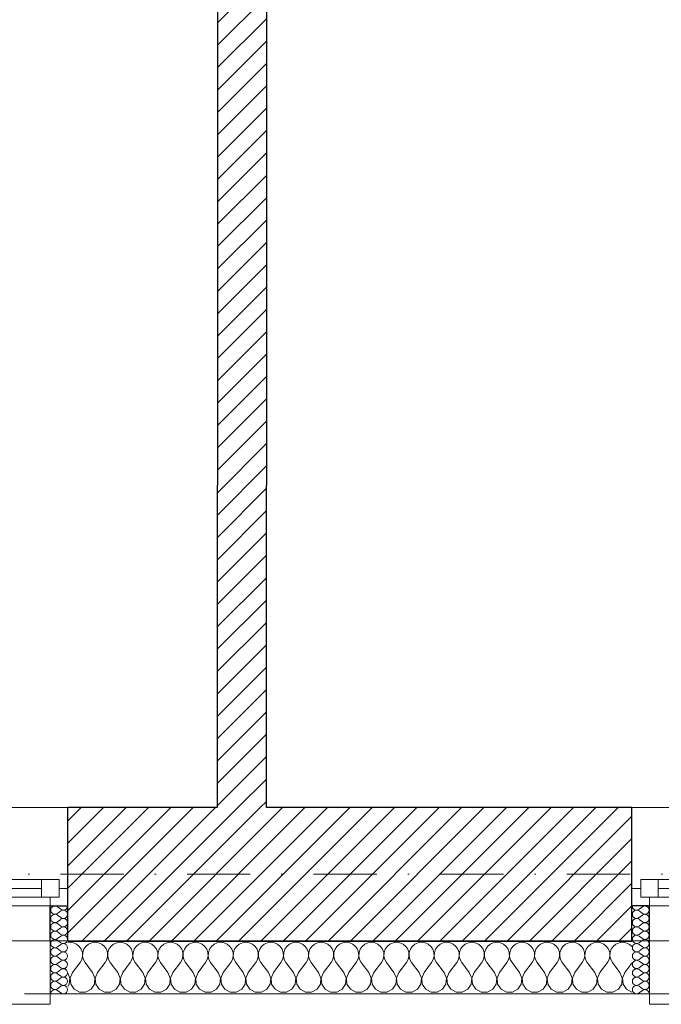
# Model space of a CAD drawing. Header units: millimetres. Extents: x 172139 to 266886, y 89525 to 138225.
# Tile 52 of 72: x 211643 to 213468, y 106825 to 109628. Entities that reach past the tile are written whole.
import ezdxf

# ---------------------------------------------------------------- set-up
doc = ezdxf.new("R2010")
doc.units = ezdxf.units.MM
doc.header["$MEASUREMENT"] = 0
doc.linetypes.add('Kropki i Kreski', pattern=[360, 180, -90, 0, -90])
doc.linetypes.add('Przerywana', pattern=[240, 120, -120])
for name, color, linetype in [('Konstrukcja - Siatki mod', 7, 'Continuous'), ('KR_INW', 7, 'Continuous'), ('NAPIS_SODON', 7, 'Continuous'), ('Okna ArchiCADa', 7, 'Continuous')]:
    doc.layers.add(name, color=color, linetype=linetype)
doc.layers.add('Konstrukcja - Siatki mod_Nr_pióra__48', color=7, linetype='Continuous', lineweight=15, true_color=0xa80f02)
doc.layers.add('KR_INW_Nr_pióra__102', color=7, linetype='Continuous', lineweight=5, true_color=0xcccccc)
for name, color, linetype, lineweight in [('KR_INW_Nr_pióra__101', 252, 'Continuous', 5), ('KR_INW_Nr_pióra__27', 7, 'Continuous', 25), ('KR_INW_Nr_pióra__47', 7, 'Continuous', 15), ('NAPIS_SODON_Nr_pióra__1', 7, 'Continuous', 13), ('Okna ArchiCADa_Nr_pióra__1', 7, 'Continuous', 13), ('Okna ArchiCADa_Nr_pióra__27', 7, 'Continuous', 25)]:
    doc.layers.add(name, color=color, linetype=linetype, lineweight=lineweight)
pattern_1 = [(45, (0, 0), (-31.819804, 31.819804), [])]

# ---------------------------------------------------------------- blocks, each defined once
blk = doc.blocks.new('Strop_1', base_point=(179225, 121523.3))
at = {"layer": 'NAPIS_SODON_Nr_pióra__1', "linetype": 'Continuous', "flags": 128}
blk.add_lwpolyline([(179225, 121523.3), (179225.9, 107003.8), (250898.3, 107008.3), (250897.4, 121527.8)], close=True, dxfattribs=at)
blk = doc.blocks.new('*X162')
at = {"layer": 'KR_INW_Nr_pióra__102', "linetype": 'Continuous'}
for p, q in [((211785.7, 107001.6), (211779.6, 107000.7)), ((211795.5, 107000.2), (211785.7, 107001.6)), ((211804.5, 106996.2), (211795.5, 107000.2)), ((211812.1, 106989.9), (211804.5, 106996.2)), ((211817.7, 106981.8), (211812.1, 106989.9)), ((211820.8, 106972.5), (211817.7, 106981.8)), ((211825.2, 106981.8), (211822.1, 106972.5)), ((211830.8, 106989.9), (211825.2, 106981.8)), ((211838.4, 106996.2), (211830.8, 106989.9)), ((211847.4, 107000.2), (211838.4, 106996.2)), ((211857.1, 107001.6), (211847.4, 107000.2)), ((211866.9, 107000.2), (211857.1, 107001.6)), ((211875.9, 106996.2), (211866.9, 107000.2)), ((211883.5, 106989.9), (211875.9, 106996.2)), ((211889.1, 106981.8), (211883.5, 106989.9)), ((211892.2, 106972.5), (211889.1, 106981.8)), ((211896.6, 106981.8), (211893.5, 106972.5)), ((211902.2, 106989.9), (211896.6, 106981.8)), ((211909.8, 106996.2), (211902.2, 106989.9)), ((211918.8, 107000.2), (211909.8, 106996.2)), ((211928.6, 107001.6), (211918.8, 107000.2)), ((211938.3, 107000.2), (211928.6, 107001.6)), ((211947.3, 106996.2), (211938.3, 107000.2)), ((211954.9, 106989.9), (211947.3, 106996.2)), ((211960.5, 106981.8), (211954.9, 106989.9)), ((211963.7, 106972.5), (211960.5, 106981.8)), ((211968.1, 106981.8), (211964.9, 106972.5)), ((211973.6, 106989.9), (211968.1, 106981.8)), ((211981.2, 106996.2), (211973.6, 106989.9)), ((211990.2, 107000.2), (211981.2, 106996.2)), ((212000, 107001.6), (211990.2, 107000.2)), ((212009.8, 107000.2), (212000, 107001.6)), ((212018.8, 106996.2), (212009.8, 107000.2)), ((212026.4, 106989.9), (212018.8, 106996.2)), ((212031.9, 106981.8), (212026.4, 106989.9)), ((212035.1, 106972.5), (212031.9, 106981.8)), ((212039.5, 106981.8), (212036.3, 106972.5)), ((212045.1, 106989.9), (212039.5, 106981.8)), ((212052.7, 106996.2), (212045.1, 106989.9)), ((212061.7, 107000.2), (212052.7, 106996.2)), ((212071.4, 107001.6), (212061.7, 107000.2)), ((212081.2, 107000.2), (212071.4, 107001.6)), ((212090.2, 106996.2), (212081.2, 107000.2)), ((212097.8, 106989.9), (212090.2, 106996.2)), ((212103.4, 106981.8), (212097.8, 106989.9)), ((212106.5, 106972.5), (212103.4, 106981.8)), ((212110.9, 106981.8), (212107.8, 106972.5)), ((212116.5, 106989.9), (212110.9, 106981.8)), ((212124.1, 106996.2), (212116.5, 106989.9)), ((212133.1, 107000.2), (212124.1, 106996.2)), ((212142.9, 107001.6), (212133.1, 107000.2)), ((212152.6, 107000.2), (212142.9, 107001.6)), ((212161.6, 106996.2), (212152.6, 107000.2)), ((212169.2, 106989.9), (212161.6, 106996.2)), ((212174.8, 106981.8), (212169.2, 106989.9)), ((212177.9, 106972.5), (212174.8, 106981.8)), ((212182.3, 106981.8), (212179.2, 106972.5)), ((212187.9, 106989.9), (212182.3, 106981.8)), ((212195.5, 106996.2), (212187.9, 106989.9)), ((212204.5, 107000.2), (212195.5, 106996.2)), ((212214.3, 107001.6), (212204.5, 107000.2)), ((212224, 107000.2), (212214.3, 107001.6)), ((212233.1, 106996.2), (212224, 107000.2)), ((212240.6, 106989.9), (212233.1, 106996.2)), ((212246.2, 106981.8), (212240.6, 106989.9)), ((212249.4, 106972.5), (212246.2, 106981.8)), ((212253.8, 106981.8), (212250.6, 106972.5)), ((212259.4, 106989.9), (212253.8, 106981.8)), ((212266.9, 106996.2), (212259.4, 106989.9)), ((212276, 107000.2), (212266.9, 106996.2)), ((212285.7, 107001.6), (212276, 107000.2)), ((212295.5, 107000.2), (212285.7, 107001.6)), ((212304.5, 106996.2), (212295.5, 107000.2)), ((212312.1, 106989.9), (212304.5, 106996.2)), ((212317.7, 106981.8), (212312.1, 106989.9)), ((212320.8, 106972.5), (212317.7, 106981.8)), ((212325.2, 106981.8), (212322.1, 106972.5)), ((212330.8, 106989.9), (212325.2, 106981.8)), ((212338.4, 106996.2), (212330.8, 106989.9)), ((212347.4, 107000.2), (212338.4, 106996.2)), ((212357.1, 107001.6), (212347.4, 107000.2)), ((212366.9, 107000.2), (212357.1, 107001.6)), ((212375.9, 106996.2), (212366.9, 107000.2)), ((212383.5, 106989.9), (212375.9, 106996.2)), ((212389.1, 106981.8), (212383.5, 106989.9)), ((212392.2, 106972.5), (212389.1, 106981.8)), ((212396.6, 106981.8), (212393.5, 106972.5)), ((212402.2, 106989.9), (212396.6, 106981.8)), ((212409.8, 106996.2), (212402.2, 106989.9)), ((212418.8, 107000.2), (212409.8, 106996.2)), ((212428.6, 107001.6), (212418.8, 107000.2)), ((212438.3, 107000.2), (212428.6, 107001.6)), ((212447.3, 106996.2), (212438.3, 107000.2)), ((212454.9, 106989.9), (212447.3, 106996.2)), ((212460.5, 106981.8), (212454.9, 106989.9)), ((212463.7, 106972.5), (212460.5, 106981.8)), ((212468.1, 106981.8), (212464.9, 106972.5)), ((212473.6, 106989.9), (212468.1, 106981.8)), ((212481.2, 106996.2), (212473.6, 106989.9)), ((212490.2, 107000.2), (212481.2, 106996.2)), ((212500, 107001.6), (212490.2, 107000.2)), ((212509.8, 107000.2), (212500, 107001.6)), ((212518.8, 106996.2), (212509.8, 107000.2)), ((212526.4, 106989.9), (212518.8, 106996.2)), ((212531.9, 106981.8), (212526.4, 106989.9)), ((212535.1, 106972.5), (212531.9, 106981.8)), ((212539.5, 106981.8), (212536.3, 106972.5)), ((212545.1, 106989.9), (212539.5, 106981.8)), ((212552.7, 106996.2), (212545.1, 106989.9)), ((212561.7, 107000.2), (212552.7, 106996.2)), ((212571.4, 107001.6), (212561.7, 107000.2)), ((212581.2, 107000.2), (212571.4, 107001.6)), ((212590.2, 106996.2), (212581.2, 107000.2)), ((212597.8, 106989.9), (212590.2, 106996.2)), ((212603.4, 106981.8), (212597.8, 106989.9)), ((212606.5, 106972.5), (212603.4, 106981.8)), ((212610.9, 106981.8), (212607.8, 106972.5)), ((212616.5, 106989.9), (212610.9, 106981.8)), ((212624.1, 106996.2), (212616.5, 106989.9)), ((212633.1, 107000.2), (212624.1, 106996.2)), ((212642.9, 107001.6), (212633.1, 107000.2)), ((212652.6, 107000.2), (212642.9, 107001.6)), ((212661.6, 106996.2), (212652.6, 107000.2)), ((212669.2, 106989.9), (212661.6, 106996.2)), ((212674.8, 106981.8), (212669.2, 106989.9)), ((212677.9, 106972.5), (212674.8, 106981.8)), ((212682.3, 106981.8), (212679.2, 106972.5)), ((212687.9, 106989.9), (212682.3, 106981.8)), ((212695.5, 106996.2), (212687.9, 106989.9)), ((212704.5, 107000.2), (212695.5, 106996.2)), ((212714.3, 107001.6), (212704.5, 107000.2)), ((212724, 107000.2), (212714.3, 107001.6)), ((212733.1, 106996.2), (212724, 107000.2)), ((212740.6, 106989.9), (212733.1, 106996.2)), ((212746.2, 106981.8), (212740.6, 106989.9)), ((212749.4, 106972.5), (212746.2, 106981.8)), ((212753.8, 106981.8), (212750.6, 106972.5)), ((212759.4, 106989.9), (212753.8, 106981.8)), ((212766.9, 106996.2), (212759.4, 106989.9)), ((212776, 107000.2), (212766.9, 106996.2)), ((212785.7, 107001.6), (212776, 107000.2)), ((212795.5, 107000.2), (212785.7, 107001.6)), ((212804.5, 106996.2), (212795.5, 107000.2)), ((212812.1, 106989.9), (212804.5, 106996.2)), ((212817.7, 106981.8), (212812.1, 106989.9)), ((212820.8, 106972.5), (212817.7, 106981.8)), ((212825.2, 106981.8), (212822.1, 106972.5)), ((212830.8, 106989.9), (212825.2, 106981.8)), ((212838.4, 106996.2), (212830.8, 106989.9)), ((212847.4, 107000.2), (212838.4, 106996.2)), ((212857.1, 107001.6), (212847.4, 107000.2)), ((212866.9, 107000.2), (212857.1, 107001.6)), ((212875.9, 106996.2), (212866.9, 107000.2)), ((212883.5, 106989.9), (212875.9, 106996.2)), ((212889.1, 106981.8), (212883.5, 106989.9)), ((212892.2, 106972.5), (212889.1, 106981.8)), ((212896.6, 106981.8), (212893.5, 106972.5)), ((212902.2, 106989.9), (212896.6, 106981.8)), ((212909.8, 106996.2), (212902.2, 106989.9)), ((212918.8, 107000.2), (212909.8, 106996.2)), ((212928.6, 107001.6), (212918.8, 107000.2)), ((212938.3, 107000.2), (212928.6, 107001.6)), ((212947.3, 106996.2), (212938.3, 107000.2)), ((212954.9, 106989.9), (212947.3, 106996.2)), ((212960.5, 106981.8), (212954.9, 106989.9)), ((212963.7, 106972.5), (212960.5, 106981.8)), ((212968.1, 106981.8), (212964.9, 106972.5)), ((212973.6, 106989.9), (212968.1, 106981.8)), ((212981.2, 106996.2), (212973.6, 106989.9)), ((212990.2, 107000.2), (212981.2, 106996.2)), ((213000, 107001.6), (212990.2, 107000.2)), ((213009.8, 107000.2), (213000, 107001.6)), ((213018.8, 106996.2), (213009.8, 107000.2)), ((213026.4, 106989.9), (213018.8, 106996.2)), ((213031.9, 106981.8), (213026.4, 106989.9)), ((213035.1, 106972.5), (213031.9, 106981.8)), ((213039.5, 106981.8), (213036.3, 106972.5)), ((213045.1, 106989.9), (213039.5, 106981.8)), ((213052.7, 106996.2), (213045.1, 106989.9)), ((213061.7, 107000.2), (213052.7, 106996.2)), ((213071.4, 107001.6), (213061.7, 107000.2)), ((213081.2, 107000.2), (213071.4, 107001.6)), ((213090.2, 106996.2), (213081.2, 107000.2)), ((213097.8, 106989.9), (213090.2, 106996.2)), ((213103.4, 106981.8), (213097.8, 106989.9)), ((213106.5, 106972.5), (213103.4, 106981.8)), ((213110.9, 106981.8), (213107.8, 106972.5)), ((213116.5, 106989.9), (213110.9, 106981.8)), ((213124.1, 106996.2), (213116.5, 106989.9)), ((213133.1, 107000.2), (213124.1, 106996.2)), ((213142.9, 107001.6), (213133.1, 107000.2)), ((213152.6, 107000.2), (213142.9, 107001.6)), ((213161.6, 106996.2), (213152.6, 107000.2)), ((213169.2, 106989.9), (213161.6, 106996.2)), ((213174.8, 106981.8), (213169.2, 106989.9)), ((213177.9, 106972.5), (213174.8, 106981.8)), ((213182.3, 106981.8), (213179.2, 106972.5)), ((213187.9, 106989.9), (213182.3, 106981.8)), ((213195.5, 106996.2), (213187.9, 106989.9)), ((213204.5, 107000.2), (213195.5, 106996.2)), ((213214.3, 107001.6), (213204.5, 107000.2)), ((213224, 107000.2), (213214.3, 107001.6)), ((213233.1, 106996.2), (213224, 107000.2)), ((213240.6, 106989.9), (213233.1, 106996.2)), ((213246.2, 106981.8), (213240.6, 106989.9)), ((213249.4, 106972.5), (213246.2, 106981.8)), ((213253.8, 106981.8), (213250.6, 106972.5)), ((213259.4, 106989.9), (213253.8, 106981.8)), ((213266.9, 106996.2), (213259.4, 106989.9)), ((213276, 107000.2), (213266.9, 106996.2)), ((213285.7, 107001.6), (213276, 107000.2)), ((213295.5, 107000.2), (213285.7, 107001.6)), ((213304.5, 106996.2), (213295.5, 107000.2)), ((213312.1, 106989.9), (213304.5, 106996.2)), ((213317.7, 106981.8), (213312.1, 106989.9)), ((213320.8, 106972.5), (213317.7, 106981.8)), ((213325.2, 106981.8), (213322.1, 106972.5)), ((213330.8, 106989.9), (213325.2, 106981.8)), ((213338.4, 106996.2), (213330.8, 106989.9)), ((213347.4, 107000.2), (213338.4, 106996.2)), ((213357.1, 107001.6), (213347.4, 107000.2)), ((213366.9, 107000.2), (213357.1, 107001.6)), ((213375.9, 106996.2), (213366.9, 107000.2)), ((213383.5, 106989.9), (213375.9, 106996.2)), ((213384, 106989.3), (213383.5, 106989.9)), ((211814.3, 106944.4), (211819.1, 106953.1)), ((211819.1, 106953.1), (211821.3, 106962.6)), ((211821.3, 106962.6), (211820.8, 106972.5)), ((211822.1, 106972.5), (211821.6, 106962.6)), ((211821.6, 106962.6), (211823.8, 106953.1)), ((211823.8, 106953.1), (211828.6, 106944.4)), ((211885.7, 106944.4), (211890.5, 106953.1)), ((211890.5, 106953.1), (211892.7, 106962.6)), ((211892.7, 106962.6), (211892.2, 106972.5)), ((211893.5, 106972.5), (211893, 106962.6)), ((211893, 106962.6), (211895.2, 106953.1)), ((211895.2, 106953.1), (211900, 106944.4)), ((211957.1, 106944.4), (211961.9, 106953.1)), ((211961.9, 106953.1), (211964.1, 106962.6)), ((211964.1, 106962.6), (211963.7, 106972.5)), ((211964.9, 106972.5), (211964.4, 106962.6)), ((211964.4, 106962.6), (211966.7, 106953.1)), ((211966.7, 106953.1), (211971.4, 106944.4)), ((212028.6, 106944.4), (212033.3, 106953.1)), ((212033.3, 106953.1), (212035.6, 106962.6)), ((212035.6, 106962.6), (212035.1, 106972.5)), ((212036.3, 106972.5), (212035.9, 106962.6)), ((212035.9, 106962.6), (212038.1, 106953.1)), ((212038.1, 106953.1), (212042.9, 106944.4)), ((212100, 106944.4), (212104.8, 106953.1)), ((212104.8, 106953.1), (212107, 106962.6)), ((212107, 106962.6), (212106.5, 106972.5)), ((212107.8, 106972.5), (212107.3, 106962.6)), ((212107.3, 106962.6), (212109.5, 106953.1)), ((212109.5, 106953.1), (212114.3, 106944.4)), ((212171.4, 106944.4), (212176.2, 106953.1)), ((212176.2, 106953.1), (212178.4, 106962.6)), ((212178.4, 106962.6), (212177.9, 106972.5)), ((212179.2, 106972.5), (212178.7, 106962.6)), ((212178.7, 106962.6), (212180.9, 106953.1)), ((212180.9, 106953.1), (212185.7, 106944.4)), ((212242.9, 106944.4), (212247.6, 106953.1)), ((212247.6, 106953.1), (212249.9, 106962.6)), ((212249.9, 106962.6), (212249.4, 106972.5)), ((212250.6, 106972.5), (212250.1, 106962.6)), ((212250.1, 106962.6), (212252.4, 106953.1)), ((212252.4, 106953.1), (212257.1, 106944.4)), ((212314.3, 106944.4), (212319.1, 106953.1)), ((212319.1, 106953.1), (212321.3, 106962.6)), ((212321.3, 106962.6), (212320.8, 106972.5)), ((212322.1, 106972.5), (212321.6, 106962.6)), ((212321.6, 106962.6), (212323.8, 106953.1)), ((212323.8, 106953.1), (212328.6, 106944.4)), ((212385.7, 106944.4), (212390.5, 106953.1)), ((212390.5, 106953.1), (212392.7, 106962.6)), ((212392.7, 106962.6), (212392.2, 106972.5)), ((212393.5, 106972.5), (212393, 106962.6)), ((212393, 106962.6), (212395.2, 106953.1)), ((212395.2, 106953.1), (212400, 106944.4)), ((212457.1, 106944.4), (212461.9, 106953.1)), ((212461.9, 106953.1), (212464.1, 106962.6)), ((212464.1, 106962.6), (212463.7, 106972.5)), ((212464.9, 106972.5), (212464.4, 106962.6)), ((212464.4, 106962.6), (212466.7, 106953.1)), ((212466.7, 106953.1), (212471.4, 106944.4)), ((212528.6, 106944.4), (212533.3, 106953.1)), ((212533.3, 106953.1), (212535.6, 106962.6)), ((212535.6, 106962.6), (212535.1, 106972.5)), ((212536.3, 106972.5), (212535.9, 106962.6)), ((212535.9, 106962.6), (212538.1, 106953.1)), ((212538.1, 106953.1), (212542.9, 106944.4)), ((212600, 106944.4), (212604.8, 106953.1)), ((212604.8, 106953.1), (212607, 106962.6)), ((212607, 106962.6), (212606.5, 106972.5)), ((212607.8, 106972.5), (212607.3, 106962.6)), ((212607.3, 106962.6), (212609.5, 106953.1)), ((212609.5, 106953.1), (212614.3, 106944.4)), ((212671.4, 106944.4), (212676.2, 106953.1)), ((212676.2, 106953.1), (212678.4, 106962.6)), ((212678.4, 106962.6), (212677.9, 106972.5)), ((212679.2, 106972.5), (212678.7, 106962.6)), ((212678.7, 106962.6), (212680.9, 106953.1)), ((212680.9, 106953.1), (212685.7, 106944.4)), ((212742.9, 106944.4), (212747.6, 106953.1)), ((212747.6, 106953.1), (212749.9, 106962.6)), ((212749.9, 106962.6), (212749.4, 106972.5)), ((212750.6, 106972.5), (212750.1, 106962.6)), ((212750.1, 106962.6), (212752.4, 106953.1)), ((212752.4, 106953.1), (212757.1, 106944.4)), ((212814.3, 106944.4), (212819.1, 106953.1)), ((212819.1, 106953.1), (212821.3, 106962.6)), ((212821.3, 106962.6), (212820.8, 106972.5)), ((212822.1, 106972.5), (212821.6, 106962.6)), ((212821.6, 106962.6), (212823.8, 106953.1)), ((212823.8, 106953.1), (212828.6, 106944.4)), ((212885.7, 106944.4), (212890.5, 106953.1)), ((212890.5, 106953.1), (212892.7, 106962.6)), ((212892.7, 106962.6), (212892.2, 106972.5)), ((212893.5, 106972.5), (212893, 106962.6)), ((212893, 106962.6), (212895.2, 106953.1)), ((212895.2, 106953.1), (212900, 106944.4)), ((212957.1, 106944.4), (212961.9, 106953.1)), ((212961.9, 106953.1), (212964.1, 106962.6)), ((212964.1, 106962.6), (212963.7, 106972.5)), ((212964.9, 106972.5), (212964.4, 106962.6)), ((212964.4, 106962.6), (212966.7, 106953.1)), ((212966.7, 106953.1), (212971.4, 106944.4)), ((213028.6, 106944.4), (213033.3, 106953.1)), ((213033.3, 106953.1), (213035.6, 106962.6)), ((213035.6, 106962.6), (213035.1, 106972.5)), ((213036.3, 106972.5), (213035.9, 106962.6)), ((213035.9, 106962.6), (213038.1, 106953.1)), ((213038.1, 106953.1), (213042.9, 106944.4)), ((213100, 106944.4), (213104.8, 106953.1)), ((213104.8, 106953.1), (213107, 106962.6)), ((213107, 106962.6), (213106.5, 106972.5)), ((213107.8, 106972.5), (213107.3, 106962.6)), ((213107.3, 106962.6), (213109.5, 106953.1)), ((213109.5, 106953.1), (213114.3, 106944.4)), ((213171.4, 106944.4), (213176.2, 106953.1)), ((213176.2, 106953.1), (213178.4, 106962.6)), ((213178.4, 106962.6), (213177.9, 106972.5)), ((213179.2, 106972.5), (213178.7, 106962.6)), ((213178.7, 106962.6), (213180.9, 106953.1)), ((213180.9, 106953.1), (213185.7, 106944.4)), ((213242.9, 106944.4), (213247.6, 106953.1)), ((213247.6, 106953.1), (213249.9, 106962.6)), ((213249.9, 106962.6), (213249.4, 106972.5)), ((213250.6, 106972.5), (213250.1, 106962.6)), ((213250.1, 106962.6), (213252.4, 106953.1)), ((213252.4, 106953.1), (213257.1, 106944.4)), ((213314.3, 106944.4), (213319.1, 106953.1)), ((213319.1, 106953.1), (213321.3, 106962.6)), ((213321.3, 106962.6), (213320.8, 106972.5)), ((213322.1, 106972.5), (213321.6, 106962.6)), ((213321.6, 106962.6), (213323.8, 106953.1)), ((213323.8, 106953.1), (213328.6, 106944.4)), ((211792.9, 106915.9), (211814.3, 106944.4)), ((211850, 106915.9), (211828.6, 106944.4)), ((211864.3, 106915.9), (211885.7, 106944.4)), ((211921.4, 106915.9), (211900, 106944.4)), ((211935.7, 106915.9), (211957.1, 106944.4)), ((211992.9, 106915.9), (211971.4, 106944.4)), ((212007.1, 106915.9), (212028.6, 106944.4)), ((212064.3, 106915.9), (212042.9, 106944.4)), ((212078.6, 106915.9), (212100, 106944.4)), ((212135.7, 106915.9), (212114.3, 106944.4)), ((212150, 106915.9), (212171.4, 106944.4)), ((212207.1, 106915.9), (212185.7, 106944.4)), ((212221.4, 106915.9), (212242.9, 106944.4)), ((212278.6, 106915.9), (212257.1, 106944.4)), ((212292.9, 106915.9), (212314.3, 106944.4)), ((212350, 106915.9), (212328.6, 106944.4)), ((212364.3, 106915.9), (212385.7, 106944.4)), ((212421.4, 106915.9), (212400, 106944.4)), ((212435.7, 106915.9), (212457.1, 106944.4)), ((212492.9, 106915.9), (212471.4, 106944.4)), ((212507.1, 106915.9), (212528.6, 106944.4)), ((212564.3, 106915.9), (212542.9, 106944.4)), ((212578.6, 106915.9), (212600, 106944.4)), ((212635.7, 106915.9), (212614.3, 106944.4)), ((212650, 106915.9), (212671.4, 106944.4)), ((212707.1, 106915.9), (212685.7, 106944.4)), ((212721.4, 106915.9), (212742.9, 106944.4)), ((212778.6, 106915.9), (212757.1, 106944.4)), ((212792.9, 106915.9), (212814.3, 106944.4)), ((212850, 106915.9), (212828.6, 106944.4)), ((212864.3, 106915.9), (212885.7, 106944.4)), ((212921.4, 106915.9), (212900, 106944.4)), ((212935.7, 106915.9), (212957.1, 106944.4)), ((212992.9, 106915.9), (212971.4, 106944.4)), ((213007.1, 106915.9), (213028.6, 106944.4)), ((213064.3, 106915.9), (213042.9, 106944.4)), ((213078.6, 106915.9), (213100, 106944.4)), ((213135.7, 106915.9), (213114.3, 106944.4)), ((213150, 106915.9), (213171.4, 106944.4)), ((213207.1, 106915.9), (213185.7, 106944.4)), ((213221.4, 106915.9), (213242.9, 106944.4)), ((213278.6, 106915.9), (213257.1, 106944.4)), ((213292.9, 106915.9), (213314.3, 106944.4)), ((213350, 106915.9), (213328.6, 106944.4)), ((213364.3, 106915.9), (213384, 106942.1)), ((211785.3, 106899.8), (211779.6, 106913.5)), ((211783.7, 106882.5), (211785.3, 106899.8)), ((211792.9, 106915.9), (211786.1, 106899.8)), ((211786.1, 106899.8), (211787.8, 106882.5)), ((211856.7, 106899.8), (211850, 106915.9)), ((211855.1, 106882.5), (211856.7, 106899.8)), ((211864.3, 106915.9), (211857.6, 106899.8)), ((211857.6, 106899.8), (211859.2, 106882.5)), ((211928.2, 106899.8), (211921.4, 106915.9)), ((211926.5, 106882.5), (211928.2, 106899.8)), ((211935.7, 106915.9), (211929, 106899.8)), ((211929, 106899.8), (211930.6, 106882.5)), ((211999.6, 106899.8), (211992.9, 106915.9)), ((211997.9, 106882.5), (211999.6, 106899.8)), ((212007.1, 106915.9), (212000.4, 106899.8)), ((212000.4, 106899.8), (212002.1, 106882.5)), ((212071, 106899.8), (212064.3, 106915.9)), ((212069.4, 106882.5), (212071, 106899.8)), ((212078.6, 106915.9), (212071.8, 106899.8)), ((212071.8, 106899.8), (212073.5, 106882.5)), ((212142.4, 106899.8), (212135.7, 106915.9)), ((212140.8, 106882.5), (212142.4, 106899.8)), ((212150, 106915.9), (212143.3, 106899.8)), ((212143.3, 106899.8), (212144.9, 106882.5)), ((212213.9, 106899.8), (212207.1, 106915.9)), ((212212.2, 106882.5), (212213.9, 106899.8)), ((212221.4, 106915.9), (212214.7, 106899.8)), ((212214.7, 106899.8), (212216.3, 106882.5)), ((212285.3, 106899.8), (212278.6, 106915.9)), ((212283.7, 106882.5), (212285.3, 106899.8)), ((212292.9, 106915.9), (212286.1, 106899.8)), ((212286.1, 106899.8), (212287.8, 106882.5)), ((212356.7, 106899.8), (212350, 106915.9)), ((212355.1, 106882.5), (212356.7, 106899.8)), ((212364.3, 106915.9), (212357.6, 106899.8)), ((212357.6, 106899.8), (212359.2, 106882.5)), ((212428.2, 106899.8), (212421.4, 106915.9)), ((212426.5, 106882.5), (212428.2, 106899.8)), ((212435.7, 106915.9), (212429, 106899.8)), ((212429, 106899.8), (212430.6, 106882.5)), ((212499.6, 106899.8), (212492.9, 106915.9)), ((212497.9, 106882.5), (212499.6, 106899.8)), ((212507.1, 106915.9), (212500.4, 106899.8)), ((212500.4, 106899.8), (212502.1, 106882.5)), ((212571, 106899.8), (212564.3, 106915.9)), ((212569.4, 106882.5), (212571, 106899.8)), ((212578.6, 106915.9), (212571.8, 106899.8)), ((212571.8, 106899.8), (212573.5, 106882.5)), ((212642.4, 106899.8), (212635.7, 106915.9)), ((212640.8, 106882.5), (212642.4, 106899.8)), ((212650, 106915.9), (212643.3, 106899.8)), ((212643.3, 106899.8), (212644.9, 106882.5)), ((212713.9, 106899.8), (212707.1, 106915.9)), ((212712.2, 106882.5), (212713.9, 106899.8)), ((212721.4, 106915.9), (212714.7, 106899.8)), ((212714.7, 106899.8), (212716.3, 106882.5)), ((212785.3, 106899.8), (212778.6, 106915.9)), ((212783.7, 106882.5), (212785.3, 106899.8)), ((212792.9, 106915.9), (212786.1, 106899.8)), ((212786.1, 106899.8), (212787.8, 106882.5)), ((212856.7, 106899.8), (212850, 106915.9)), ((212855.1, 106882.5), (212856.7, 106899.8)), ((212864.3, 106915.9), (212857.6, 106899.8)), ((212857.6, 106899.8), (212859.2, 106882.5)), ((212928.2, 106899.8), (212921.4, 106915.9)), ((212926.5, 106882.5), (212928.2, 106899.8)), ((212935.7, 106915.9), (212929, 106899.8)), ((212929, 106899.8), (212930.6, 106882.5)), ((212999.6, 106899.8), (212992.9, 106915.9)), ((212997.9, 106882.5), (212999.6, 106899.8)), ((213007.1, 106915.9), (213000.4, 106899.8)), ((213000.4, 106899.8), (213002.1, 106882.5)), ((213071, 106899.8), (213064.3, 106915.9)), ((213069.4, 106882.5), (213071, 106899.8)), ((213078.6, 106915.9), (213071.8, 106899.8)), ((213071.8, 106899.8), (213073.5, 106882.5)), ((213142.4, 106899.8), (213135.7, 106915.9)), ((213140.8, 106882.5), (213142.4, 106899.8)), ((213150, 106915.9), (213143.3, 106899.8)), ((213143.3, 106899.8), (213144.9, 106882.5)), ((213213.9, 106899.8), (213207.1, 106915.9)), ((213212.2, 106882.5), (213213.9, 106899.8)), ((213221.4, 106915.9), (213214.7, 106899.8)), ((213214.7, 106899.8), (213216.3, 106882.5)), ((213285.3, 106899.8), (213278.6, 106915.9)), ((213283.7, 106882.5), (213285.3, 106899.8)), ((213292.9, 106915.9), (213286.1, 106899.8)), ((213286.1, 106899.8), (213287.8, 106882.5)), ((213356.7, 106899.8), (213350, 106915.9)), ((213355.1, 106882.5), (213356.7, 106899.8)), ((213364.3, 106915.9), (213357.6, 106899.8)), ((213357.6, 106899.8), (213359.2, 106882.5)), ((211779.6, 106876.3), (211783.7, 106882.5)), ((211787.8, 106882.5), (211797.4, 106868)), ((211797.4, 106868), (211812.7, 106859.8)), ((211830.1, 106859.8), (211845.5, 106868)), ((211845.5, 106868), (211855.1, 106882.5)), ((211859.2, 106882.5), (211868.8, 106868)), ((211868.8, 106868), (211884.2, 106859.8)), ((211901.6, 106859.8), (211916.9, 106868)), ((211916.9, 106868), (211926.5, 106882.5)), ((211930.6, 106882.5), (211940.3, 106868)), ((211940.3, 106868), (211955.6, 106859.8)), ((211973, 106859.8), (211988.3, 106868)), ((211988.3, 106868), (211997.9, 106882.5)), ((212002.1, 106882.5), (212011.7, 106868)), ((212011.7, 106868), (212027, 106859.8)), ((212044.4, 106859.8), (212059.7, 106868)), ((212059.7, 106868), (212069.4, 106882.5)), ((212073.5, 106882.5), (212083.1, 106868)), ((212083.1, 106868), (212098.4, 106859.8)), ((212115.8, 106859.8), (212131.2, 106868)), ((212131.2, 106868), (212140.8, 106882.5)), ((212144.9, 106882.5), (212154.5, 106868)), ((212154.5, 106868), (212169.9, 106859.8)), ((212187.3, 106859.8), (212202.6, 106868)), ((212202.6, 106868), (212212.2, 106882.5)), ((212216.3, 106882.5), (212226, 106868)), ((212226, 106868), (212241.3, 106859.8)), ((212258.7, 106859.8), (212274, 106868)), ((212274, 106868), (212283.7, 106882.5)), ((212287.8, 106882.5), (212297.4, 106868)), ((212297.4, 106868), (212312.7, 106859.8)), ((212330.1, 106859.8), (212345.5, 106868)), ((212345.5, 106868), (212355.1, 106882.5)), ((212359.2, 106882.5), (212368.8, 106868)), ((212368.8, 106868), (212384.2, 106859.8)), ((212401.6, 106859.8), (212416.9, 106868)), ((212416.9, 106868), (212426.5, 106882.5)), ((212430.6, 106882.5), (212440.3, 106868)), ((212440.3, 106868), (212455.6, 106859.8)), ((212473, 106859.8), (212488.3, 106868)), ((212488.3, 106868), (212497.9, 106882.5)), ((212502.1, 106882.5), (212511.7, 106868)), ((212511.7, 106868), (212527, 106859.8)), ((212544.4, 106859.8), (212559.7, 106868)), ((212559.7, 106868), (212569.4, 106882.5)), ((212573.5, 106882.5), (212583.1, 106868)), ((212583.1, 106868), (212598.4, 106859.8)), ((212615.8, 106859.8), (212631.2, 106868)), ((212631.2, 106868), (212640.8, 106882.5)), ((212644.9, 106882.5), (212654.5, 106868)), ((212654.5, 106868), (212669.9, 106859.8)), ((212687.3, 106859.8), (212702.6, 106868)), ((212702.6, 106868), (212712.2, 106882.5)), ((212716.3, 106882.5), (212726, 106868)), ((212726, 106868), (212741.3, 106859.8)), ((212758.7, 106859.8), (212774, 106868)), ((212774, 106868), (212783.7, 106882.5)), ((212787.8, 106882.5), (212797.4, 106868)), ((212797.4, 106868), (212812.7, 106859.8)), ((212830.1, 106859.8), (212845.5, 106868)), ((212845.5, 106868), (212855.1, 106882.5)), ((212859.2, 106882.5), (212868.8, 106868)), ((212868.8, 106868), (212884.2, 106859.8)), ((212901.6, 106859.8), (212916.9, 106868)), ((212916.9, 106868), (212926.5, 106882.5)), ((212930.6, 106882.5), (212940.3, 106868)), ((212940.3, 106868), (212955.6, 106859.8)), ((212973, 106859.8), (212988.3, 106868)), ((212988.3, 106868), (212997.9, 106882.5)), ((213002.1, 106882.5), (213011.7, 106868)), ((213011.7, 106868), (213027, 106859.8)), ((213044.4, 106859.8), (213059.7, 106868)), ((213059.7, 106868), (213069.4, 106882.5)), ((213073.5, 106882.5), (213083.1, 106868)), ((213083.1, 106868), (213098.4, 106859.8)), ((213115.8, 106859.8), (213131.2, 106868)), ((213131.2, 106868), (213140.8, 106882.5)), ((213144.9, 106882.5), (213154.5, 106868)), ((213154.5, 106868), (213169.9, 106859.8)), ((213187.3, 106859.8), (213202.6, 106868)), ((213202.6, 106868), (213212.2, 106882.5)), ((213216.3, 106882.5), (213226, 106868)), ((213226, 106868), (213241.3, 106859.8)), ((213258.7, 106859.8), (213274, 106868)), ((213274, 106868), (213283.7, 106882.5)), ((213287.8, 106882.5), (213297.4, 106868)), ((213297.4, 106868), (213312.7, 106859.8)), ((213330.1, 106859.8), (213345.5, 106868)), ((213345.5, 106868), (213355.1, 106882.5)), ((213359.2, 106882.5), (213368.8, 106868)), ((213368.8, 106868), (213384, 106859.9)), ((211812.7, 106859.8), (211830.1, 106859.8)), ((211884.2, 106859.8), (211901.6, 106859.8)), ((211955.6, 106859.8), (211973, 106859.8)), ((212027, 106859.8), (212044.4, 106859.8)), ((212098.4, 106859.8), (212115.8, 106859.8)), ((212169.9, 106859.8), (212187.3, 106859.8)), ((212241.3, 106859.8), (212258.7, 106859.8)), ((212312.7, 106859.8), (212330.1, 106859.8)), ((212384.2, 106859.8), (212401.6, 106859.8)), ((212455.6, 106859.8), (212473, 106859.8)), ((212527, 106859.8), (212544.4, 106859.8)), ((212598.4, 106859.8), (212615.8, 106859.8)), ((212669.9, 106859.8), (212687.3, 106859.8)), ((212741.3, 106859.8), (212758.7, 106859.8)), ((212812.7, 106859.8), (212830.1, 106859.8)), ((212884.2, 106859.8), (212901.6, 106859.8)), ((212955.6, 106859.8), (212973, 106859.8)), ((213027, 106859.8), (213044.4, 106859.8)), ((213098.4, 106859.8), (213115.8, 106859.8)), ((213169.9, 106859.8), (213187.3, 106859.8)), ((213241.3, 106859.8), (213258.7, 106859.8)), ((213312.7, 106859.8), (213330.1, 106859.8))]:
    blk.add_line(p, q, dxfattribs=at)
blk = doc.blocks.new('*X200')
at = {"layer": 'KR_INW_Nr_pióra__102', "linetype": 'Continuous'}
for p, q in [((211759.3, 107095.6), (211749.8, 107102.8)), ((211759.3, 107090.9), (211749.8, 107083.7)), ((211759.3, 107071.8), (211749.8, 107079)), ((211759.3, 107067), (211749.8, 107059.9)), ((211759.3, 107048), (211749.8, 107055.1)), ((211759.3, 107043.2), (211749.8, 107036.1)), ((211759.3, 107024.2), (211749.8, 107031.3)), ((211759.3, 107019.4), (211749.8, 107012.3)), ((211759.3, 107000.4), (211749.8, 107007.5)), ((211759.3, 106995.6), (211749.8, 106988.5)), ((211759.3, 106976.6), (211749.8, 106983.7)), ((211759.3, 106971.8), (211749.8, 106964.7)), ((211759.3, 106952.8), (211749.8, 106959.9)), ((211759.3, 106948), (211749.8, 106940.9)), ((211759.3, 106929), (211749.8, 106936.1)), ((211759.3, 106924.2), (211749.8, 106917)), ((211759.3, 106905.1), (211749.8, 106912.3)), ((211759.3, 106900.4), (211749.8, 106893.2)), ((211759.3, 106881.3), (211749.8, 106888.5)), ((211759.3, 106876.6), (211749.8, 106869.4)), ((211759.3, 106857.5), (211749.8, 106864.7))]:
    blk.add_line(p, q, dxfattribs=at)
for centre, start, end in [((211742.7, 107093.2), 53.1301, 180), ((211742.7, 107093.2), 180, 306.8699), ((211766.5, 107105.1), 233.1301, 0), ((211766.5, 107081.3), 233.1301, 126.8699), ((211742.7, 107069.4), 53.1301, 180), ((211742.7, 107069.4), 180, 306.8699), ((211766.5, 107057.5), 233.1301, 126.8699), ((211742.7, 107045.6), 53.1301, 180), ((211742.7, 107045.6), 180, 306.8699), ((211742.7, 107021.8), 53.1301, 180), ((211766.5, 107033.7), 233.1301, 126.8699), ((211742.7, 107021.8), 180, 306.8699), ((211742.7, 106998), 53.1301, 180), ((211766.5, 107009.9), 233.1301, 126.8699), ((211742.7, 106998), 180, 306.8699), ((211742.7, 106974.2), 53.1301, 180), ((211742.7, 106974.2), 180, 306.8699), ((211766.5, 106986.1), 233.1301, 126.8699), ((211766.5, 106962.3), 233.1301, 126.8699), ((211742.7, 106950.4), 53.1301, 180), ((211742.7, 106950.4), 180, 306.8699), ((211766.5, 106938.5), 233.1301, 126.8699), ((211742.7, 106926.6), 53.1301, 180), ((211742.7, 106926.6), 180, 306.8699), ((211766.5, 106914.7), 233.1301, 126.8699), ((211742.7, 106902.8), 53.1301, 180), ((211742.7, 106902.8), 180, 306.8699), ((211742.7, 106879), 53.1301, 180), ((211766.5, 106890.9), 233.1301, 126.8699), ((211742.7, 106879), 180, 306.8699), ((211742.7, 106855.1), 53.1301, 180), ((211766.5, 106867), 233.1301, 126.8699)]:
    blk.add_arc(centre, 11.9, start, end, dxfattribs=at)
blk = doc.blocks.new('*X201')
at = {"layer": 'KR_INW_Nr_pióra__102', "linetype": 'Continuous'}
for p, q in [((213404.2, 107095.6), (213413.7, 107102.8)), ((213404.2, 107090.9), (213413.7, 107083.7)), ((213404.2, 107071.8), (213413.7, 107079)), ((213404.2, 107067), (213413.7, 107059.9)), ((213404.2, 107048), (213413.7, 107055.1)), ((213404.2, 107043.2), (213413.7, 107036.1)), ((213404.2, 107024.2), (213413.7, 107031.3)), ((213404.2, 107019.4), (213413.7, 107012.3)), ((213404.2, 107000.4), (213413.7, 107007.5)), ((213404.2, 106995.6), (213413.7, 106988.5)), ((213404.2, 106976.6), (213413.7, 106983.7)), ((213404.2, 106971.8), (213413.7, 106964.7)), ((213404.2, 106952.8), (213413.7, 106959.9)), ((213404.2, 106948), (213413.7, 106940.9)), ((213404.2, 106929), (213413.7, 106936.1)), ((213404.2, 106924.2), (213413.7, 106917)), ((213404.2, 106905.1), (213413.7, 106912.3)), ((213404.2, 106900.4), (213413.7, 106893.2)), ((213404.2, 106881.3), (213413.7, 106888.5)), ((213404.2, 106876.6), (213413.7, 106869.4)), ((213404.2, 106857.5), (213413.7, 106864.7))]:
    blk.add_line(p, q, dxfattribs=at)
for centre, start, end in [((213397.1, 107105.1), 180, 306.8699), ((213397.1, 107081.3), 53.1301, 306.8699), ((213420.9, 107093.2), 0, 126.8699), ((213420.9, 107093.2), 233.1301, 0), ((213397.1, 107057.5), 53.1301, 306.8699), ((213420.9, 107069.4), 0, 126.8699), ((213420.9, 107069.4), 233.1301, 0), ((213397.1, 107033.7), 53.1301, 306.8699), ((213420.9, 107045.6), 0, 126.8699), ((213420.9, 107045.6), 233.1301, 0), ((213420.9, 107021.8), 0, 126.8699), ((213397.1, 107009.9), 53.1301, 306.8699), ((213420.9, 107021.8), 233.1301, 0), ((213420.9, 106998), 0, 126.8699), ((213397.1, 106986.1), 53.1301, 306.8699), ((213397.1, 106962.3), 53.1301, 306.8699), ((213420.9, 106998), 233.1301, 0), ((213420.9, 106974.2), 0, 126.8699), ((213420.9, 106974.2), 233.1301, 0), ((213397.1, 106938.5), 53.1301, 306.8699), ((213420.9, 106950.4), 0, 126.8699), ((213420.9, 106950.4), 233.1301, 0), ((213397.1, 106914.7), 53.1301, 306.8699), ((213420.9, 106926.6), 0, 126.8699), ((213420.9, 106926.6), 233.1301, 0), ((213397.1, 106890.9), 53.1301, 306.8699), ((213420.9, 106902.8), 0, 126.8699), ((213420.9, 106902.8), 233.1301, 0), ((213420.9, 106879), 0, 126.8699), ((213397.1, 106867), 53.1301, 306.8699), ((213420.9, 106879), 233.1301, 0), ((213420.9, 106855.1), 0, 126.8699)]:
    blk.add_arc(centre, 11.9, start, end, dxfattribs=at)
blk = doc.blocks.new('Okno dwuskrzydłowe 19_5')
at = {"layer": 'Okna ArchiCADa_Nr_pióra__1', "linetype": 'Continuous'}
for p, q in [((-566.8, 230), (566.8, 230)), ((-566.8, 0), (-541.8, 0)), ((-541.8, 25), (-491.8, 25)), ((-541.8, -25), (-541.8, 25)), ((-541.8, 0), (-541.8, -25)), ((-491.8, 25), (-50, 25)), ((-491.8, 25), (-491.8, -25)), ((-491.8, 25), (-50, 25)), ((-491.8, 0), (-50, 0)), ((-50, -25), (-50, 25)), ((-50, 25), (0, 25)), ((0, 25), (0, -25)), ((0, 25), (50, 25)), ((0, -25), (0, 25)), ((50, 25), (491.8, 25)), ((50, 25), (50, -25)), ((50, 25), (491.8, 25)), ((50, 0), (491.8, 0)), ((491.8, -25), (491.8, 25)), ((491.8, 25), (541.8, 25)), ((541.8, 25), (541.8, -25)), ((541.8, -25), (541.8, 0)), ((541.8, 0), (566.8, 0)), ((-541.8, -25), (-516.8, -25)), ((-491.8, -25), (-541.8, -25)), ((-516.8, -25), (-516.8, -50)), ((-50, -25), (-491.8, -25)), ((0, -25), (-50, -25)), ((50, -25), (0, -25)), ((491.8, -25), (50, -25)), ((541.8, -25), (491.8, -25)), ((516.8, -50), (516.8, -25)), ((516.8, -25), (541.8, -25)), ((-516.8, -50), (-566.8, -50)), ((0, -50), (-516.8, -50)), ((516.8, -50), (0, -50)), ((566.8, -50), (516.8, -50)), ((-516.8, -300), (-516.8, -330)), ((516.8, -330), (516.8, -300)), ((-516.8, -330), (516.8, -330))]:
    blk.add_line(p, q, dxfattribs=at)
at = {"layer": 'Okna ArchiCADa_Nr_pióra__1', "linetype": 'Przerywana'}
blk.add_line((-516.8, -300), (516.8, -300), dxfattribs=at)
at = {"layer": 'Okna ArchiCADa_Nr_pióra__27', "linetype": 'Continuous'}
for p, q in [((-566.8, -50), (-566.8, 0)), ((566.8, -50), (566.8, 0)), ((-516.8, -50), (-566.8, -50)), ((516.8, -50), (566.8, -50))]:
    blk.add_line(p, q, dxfattribs=at)
blk = doc.blocks.new('Ściana_3', base_point=(179075.1, 106855.1))
at = {"layer": 'KR_INW_Nr_pióra__101', "linetype": 'Continuous'}
h = blk.add_hatch(dxfattribs=at)
h.set_pattern_fill('Cegła_licówka', color=256, style=0, pattern_type=2)
h.set_pattern_definition(pattern_1)
h.paths.add_polyline_path([(211779.6, 107105.1), (211779.6, 107005.1), (213384, 107005.1), (213384, 107105.1), (213384, 107155.1), (213384, 107385.1), (211779.6, 107385.1), (211779.6, 107155.1)])
at = {"layer": 'KR_INW_Nr_pióra__27', "linetype": 'Continuous'}
for p, q in [((211779.6, 107155.1), (211779.6, 107385.1)), ((213384, 107155.1), (213384, 107385.1)), ((211779.6, 107105.1), (211779.6, 107155.1)), ((213384, 107105.1), (213384, 107155.1)), ((211729.6, 107005.1), (211729.6, 107105.1)), ((211729.6, 107105.1), (211779.6, 107105.1)), ((211779.6, 107005.1), (211779.6, 107105.1)), ((213384, 107005.1), (213384, 107105.1)), ((213434, 107105.1), (213384, 107105.1)), ((213434, 107005.1), (213434, 107105.1)), ((211779.6, 107005.1), (213384, 107005.1))]:
    blk.add_line(p, q, dxfattribs=at)
at = {"layer": 'KR_INW_Nr_pióra__27', "linetype": 'Continuous', "flags": 128}
for points in [[(212204.4, 107385.1), (211779.6, 107385.1)], [(213384, 107385.1), (212344.4, 107385.1)]]:
    blk.add_lwpolyline(points, dxfattribs=at)
at = {"layer": 'KR_INW_Nr_pióra__47', "linetype": 'Continuous'}
for p, q in [((211779.6, 107105.1), (211729.6, 107105.1)), ((211729.6, 107105.1), (211729.6, 106855.1)), ((213384, 107105.1), (213434, 107105.1)), ((213434, 107105.1), (213434, 106855.1)), ((211729.6, 106855.1), (211729.6, 107005.1)), ((213434, 106855.1), (213434, 107005.1)), ((211779.6, 106855.1), (211729.6, 106855.1)), ((213384, 106855.1), (213434, 106855.1))]:
    blk.add_line(p, q, dxfattribs=at)
at = {"layer": 'KR_INW_Nr_pióra__47', "linetype": 'Continuous', "flags": 128}
blk.add_lwpolyline([(211779.6, 106855.1), (213384, 106855.1)], dxfattribs=at)
at = {"layer": 'KR_INW'}
for name in ['*X200', '*X201', '*X162']:
    blk.add_blockref(name, (0, 0), dxfattribs=at)
at = {"layer": 'Okna ArchiCADa', "color": 21, "linetype": 'Continuous', "lineweight": 13, "true_color": 0xff9955, "zscale": 1000}
for p in [(211212.8, 107155.1), (213950.7, 107155.1)]:
    blk.add_blockref('Okno dwuskrzydłowe 19_5', p, dxfattribs=at)
blk = doc.blocks.new('Ściana_66', base_point=(212344.1, 106855.1))
at = {"layer": 'KR_INW_Nr_pióra__101', "linetype": 'Continuous'}
h = blk.add_hatch(dxfattribs=at)
h.set_pattern_fill('Cegła_licówka', color=256, style=0, pattern_type=2)
h.set_pattern_definition(pattern_1)
h.paths.add_polyline_path([(212344.4, 107385.1), (212346.4, 111055.3), (212206.4, 111055.3), (212204.4, 107385.1)])
at = {"layer": 'KR_INW_Nr_pióra__27', "linetype": 'Continuous', "flags": 128}
for points in [[(212206.4, 111055.3), (212204.4, 107385.1)], [(212344.4, 107385.1), (212346.4, 111055.3)]]:
    blk.add_lwpolyline(points, dxfattribs=at)
blk = doc.blocks.new('Standardowy znacznik siatki_10')
at = {"layer": 'Konstrukcja - Siatki mod_Nr_pióra__48', "linetype": 'Kropki i Kreski'}
blk.add_line((1000, 0), (72912, 0), dxfattribs=at)

msp = doc.modelspace()

# ---------------------------------------------------------------- block references
at = {"layer": 'Konstrukcja - Siatki mod', "color": 8, "linetype": 'Continuous', "lineweight": 13, "zscale": 1000}
msp.add_blockref('Standardowy znacznik siatki_10', (177989.3, 107195.1), dxfattribs=at)
at = {"layer": 'KR_INW'}
for name, p in [('Ściana_66', (212344.1, 106855.1)), ('Ściana_3', (179075.1, 106855.1))]:
    msp.add_blockref(name, p, dxfattribs=at)
at = {"layer": 'NAPIS_SODON', "linetype": 'Continuous'}
msp.add_blockref('Strop_1', (179225, 121523.3), dxfattribs=at)

doc.saveas('drawing.dxf')
